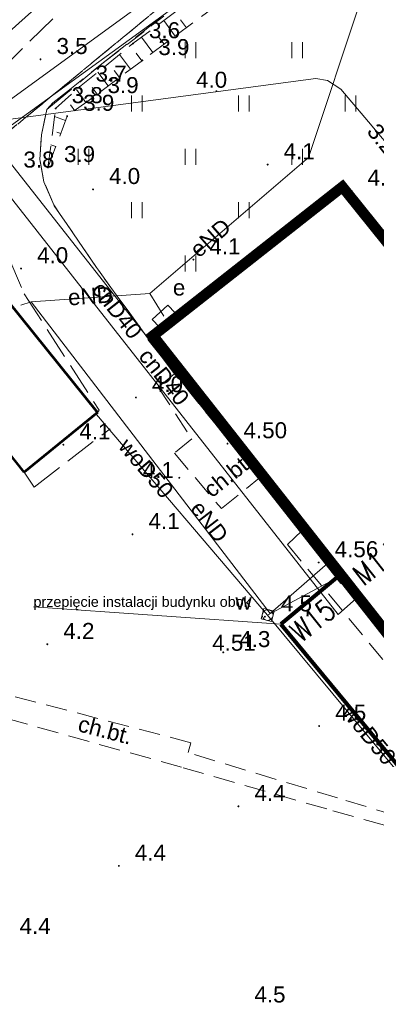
# Model space of a CAD drawing. Extents: x 5474185 to 5474933, y 5916077 to 5916824.
# Tile 133 of 256: x 5474562 to 5474579, y 5916289 to 5916335. Entities that reach past the tile are written whole.
import ezdxf
from ezdxf.enums import TextEntityAlignment as Align

# ---------------------------------------------------------------- set-up
doc = ezdxf.new("R2010")
doc.units = 0
for name, pattern in [('PRZER1-1', [1, 0.5, -0.5]), ('PRZER2-1', [1.5, 1, -0.5]), ('PRZER3-1', [2, 1.5, -0.5])]:
    doc.linetypes.add(name, pattern=pattern)
for name, color, linetype, lineweight in [('GESBZO', 253, 'CONTINUOUS', 50), ('GESKKL', 253, 'CONTINUOUS', 18), ('GESUZY', 253, 'CONTINUOUS', 18), ('GSLKOG', 253, 'CONTINUOUS', 35), ('GSPWPN', 253, 'CONTINUOUS', 13), ('GSPWPN_O', 253, 'CONTINUOUS', 13), ('GSPWPS', 253, 'CONTINUOUS', 13), ('GSPWPS_O', 253, 'CONTINUOUS', 13), ('GSSKOA', 253, 'CONTINUOUS', 18), ('GSSKOD', 253, 'CONTINUOUS', 18), ('GSSKOD_O', 253, 'CONTINUOUS', 18), ('GSSUTR', 254, 'CONTINUOUS', 18), ('GSSZSN', 254, 'CONTINUOUS', 18), ('GULCPR', 254, 'CONTINUOUS', 18), ('GULCPR_O', 254, 'CONTINUOUS', 18), ('GULEPR', 254, 'CONTINUOUS', 18), ('GULEPR_O', 254, 'CONTINUOUS', 18), ('GULGPR', 254, 'CONTINUOUS', 18), ('GULWPR', 7, 'CONTINUOUS', 18), ('GULWPR_O', 254, 'CONTINUOUS', 18), ('GUPESE', 254, 'CONTINUOUS', 18), ('GUPESE_O', 254, 'CONTINUOUS', 18), ('GUPIKP', 253, 'CONTINUOUS', 18), ('GUPIWZ', 253, 'CONTINUOUS', 18), ('GUPIWZ_O', 253, 'CONTINUOUS', 18), ('GUPPRZ_O', 40, 'CONTINUOUS', 18), ('IS HP zasięg', 251, 'CONTINUOUS', 20), ('IS opis', 7, 'CONTINUOUS', 20), ('IS w', 4, 'CONTINUOUS', 60)]:
    doc.layers.add(name, color=color, linetype=linetype, lineweight=lineweight)
doc.layers.add('I-SCIANA', color=12, linetype='CONTINUOUS')
doc.layers.add('w_Opis_PZ_2', color=7, linetype='CONTINUOUS')
doc.styles.add('Arial', font='arial.ttf')
doc.styles.add('GENERATED_STYLE_1', font='arial.ttf')
doc.styles.get("Standard").update_dxf_attribs({"font": 'simplex.shx'})

msp = doc.modelspace()

# ---------------------------------------------------------------- hatches: boundary and pattern name
at = {"layer": 'GSPWPN'}
for points in [[(5474567.32, 5916334.215), (5474567.308353, 5916334.216533), (5474567.2975, 5916334.221029), (5474567.28818, 5916334.22818), (5474567.281029, 5916334.2375), (5474567.276533, 5916334.248353), (5474567.275, 5916334.26), (5474567.276533, 5916334.271647), (5474567.281029, 5916334.2825), (5474567.28818, 5916334.29182), (5474567.2975, 5916334.298971), (5474567.308353, 5916334.303467), (5474567.32, 5916334.305), (5474567.331647, 5916334.303467), (5474567.3425, 5916334.298971), (5474567.35182, 5916334.29182), (5474567.358971, 5916334.2825), (5474567.363467, 5916334.271647), (5474567.365, 5916334.26), (5474567.363467, 5916334.248353), (5474567.358971, 5916334.2375), (5474567.35182, 5916334.22818), (5474567.3425, 5916334.221029), (5474567.331647, 5916334.216533)], [(5474562.99, 5916333.475), (5474562.978353, 5916333.476533), (5474562.9675, 5916333.481029), (5474562.95818, 5916333.48818), (5474562.951029, 5916333.4975), (5474562.946533, 5916333.508353), (5474562.945, 5916333.52), (5474562.946533, 5916333.531647), (5474562.951029, 5916333.5425), (5474562.95818, 5916333.55182), (5474562.9675, 5916333.558971), (5474562.978353, 5916333.563467), (5474562.99, 5916333.565), (5474563.001647, 5916333.563467), (5474563.0125, 5916333.558971), (5474563.02182, 5916333.55182), (5474563.028971, 5916333.5425), (5474563.033467, 5916333.531647), (5474563.035, 5916333.52), (5474563.033467, 5916333.508353), (5474563.028971, 5916333.4975), (5474563.02182, 5916333.48818), (5474563.0125, 5916333.481029), (5474563.001647, 5916333.476533)], [(5474567.76, 5916333.425), (5474567.748353, 5916333.426533), (5474567.7375, 5916333.431029), (5474567.72818, 5916333.43818), (5474567.721029, 5916333.4475), (5474567.716533, 5916333.458353), (5474567.715, 5916333.47), (5474567.716533, 5916333.481647), (5474567.721029, 5916333.4925), (5474567.72818, 5916333.50182), (5474567.7375, 5916333.508971), (5474567.748353, 5916333.513467), (5474567.76, 5916333.515), (5474567.771647, 5916333.513467), (5474567.7825, 5916333.508971), (5474567.79182, 5916333.50182), (5474567.798971, 5916333.4925), (5474567.803467, 5916333.481647), (5474567.805, 5916333.47), (5474567.803467, 5916333.458353), (5474567.798971, 5916333.4475), (5474567.79182, 5916333.43818), (5474567.7825, 5916333.431029), (5474567.771647, 5916333.426533)], [(5474564.82, 5916332.185), (5474564.808353, 5916332.186533), (5474564.7975, 5916332.191029), (5474564.78818, 5916332.19818), (5474564.781029, 5916332.2075), (5474564.776533, 5916332.218353), (5474564.775, 5916332.23), (5474564.776533, 5916332.241647), (5474564.781029, 5916332.2525), (5474564.78818, 5916332.26182), (5474564.7975, 5916332.268971), (5474564.808353, 5916332.273467), (5474564.82, 5916332.275), (5474564.831647, 5916332.273467), (5474564.8425, 5916332.268971), (5474564.85182, 5916332.26182), (5474564.858971, 5916332.2525), (5474564.863467, 5916332.241647), (5474564.865, 5916332.23), (5474564.863467, 5916332.218353), (5474564.858971, 5916332.2075), (5474564.85182, 5916332.19818), (5474564.8425, 5916332.191029), (5474564.831647, 5916332.186533)], [(5474571.23, 5916331.985), (5474571.218353, 5916331.986533), (5474571.2075, 5916331.991029), (5474571.19818, 5916331.99818), (5474571.191029, 5916332.0075), (5474571.186533, 5916332.018353), (5474571.185, 5916332.03), (5474571.186533, 5916332.041647), (5474571.191029, 5916332.0525), (5474571.19818, 5916332.06182), (5474571.2075, 5916332.068971), (5474571.218353, 5916332.073467), (5474571.23, 5916332.075), (5474571.241647, 5916332.073467), (5474571.2525, 5916332.068971), (5474571.26182, 5916332.06182), (5474571.268971, 5916332.0525), (5474571.273467, 5916332.041647), (5474571.275, 5916332.03), (5474571.273467, 5916332.018353), (5474571.268971, 5916332.0075), (5474571.26182, 5916331.99818), (5474571.2525, 5916331.991029), (5474571.241647, 5916331.986533)], [(5474565.38, 5916331.645), (5474565.368353, 5916331.646533), (5474565.3575, 5916331.651029), (5474565.34818, 5916331.65818), (5474565.341029, 5916331.6675), (5474565.336533, 5916331.678353), (5474565.335, 5916331.69), (5474565.336533, 5916331.701647), (5474565.341029, 5916331.7125), (5474565.34818, 5916331.72182), (5474565.3575, 5916331.728971), (5474565.368353, 5916331.733467), (5474565.38, 5916331.735), (5474565.391647, 5916331.733467), (5474565.4025, 5916331.728971), (5474565.41182, 5916331.72182), (5474565.418971, 5916331.7125), (5474565.423467, 5916331.701647), (5474565.425, 5916331.69), (5474565.423467, 5916331.678353), (5474565.418971, 5916331.6675), (5474565.41182, 5916331.65818), (5474565.4025, 5916331.651029), (5474565.391647, 5916331.646533)], [(5474563.7, 5916331.175), (5474563.688353, 5916331.176533), (5474563.6775, 5916331.181029), (5474563.66818, 5916331.18818), (5474563.661029, 5916331.1975), (5474563.656533, 5916331.208353), (5474563.655, 5916331.22), (5474563.656533, 5916331.231647), (5474563.661029, 5916331.2425), (5474563.66818, 5916331.25182), (5474563.6775, 5916331.258971), (5474563.688353, 5916331.263467), (5474563.7, 5916331.265), (5474563.711647, 5916331.263467), (5474563.7225, 5916331.258971), (5474563.73182, 5916331.25182), (5474563.738971, 5916331.2425), (5474563.743467, 5916331.231647), (5474563.745, 5916331.22), (5474563.743467, 5916331.208353), (5474563.738971, 5916331.1975), (5474563.73182, 5916331.18818), (5474563.7225, 5916331.181029), (5474563.711647, 5916331.176533)], [(5474564.24, 5916330.815), (5474564.228353, 5916330.816533), (5474564.2175, 5916330.821029), (5474564.20818, 5916330.82818), (5474564.201029, 5916330.8375), (5474564.196533, 5916330.848353), (5474564.195, 5916330.86), (5474564.196533, 5916330.871647), (5474564.201029, 5916330.8825), (5474564.20818, 5916330.89182), (5474564.2175, 5916330.898971), (5474564.228353, 5916330.903467), (5474564.24, 5916330.905), (5474564.251647, 5916330.903467), (5474564.2625, 5916330.898971), (5474564.27182, 5916330.89182), (5474564.278971, 5916330.8825), (5474564.283467, 5916330.871647), (5474564.285, 5916330.86), (5474564.283467, 5916330.848353), (5474564.278971, 5916330.8375), (5474564.27182, 5916330.82818), (5474564.2625, 5916330.821029), (5474564.251647, 5916330.816533)], [(5474563.34, 5916328.415), (5474563.328353, 5916328.416533), (5474563.3175, 5916328.421029), (5474563.30818, 5916328.42818), (5474563.301029, 5916328.4375), (5474563.296533, 5916328.448353), (5474563.295, 5916328.46), (5474563.296533, 5916328.471647), (5474563.301029, 5916328.4825), (5474563.30818, 5916328.49182), (5474563.3175, 5916328.498971), (5474563.328353, 5916328.503467), (5474563.34, 5916328.505), (5474563.351647, 5916328.503467), (5474563.3625, 5916328.498971), (5474563.37182, 5916328.49182), (5474563.378971, 5916328.4825), (5474563.383467, 5916328.471647), (5474563.385, 5916328.46), (5474563.383467, 5916328.448353), (5474563.378971, 5916328.4375), (5474563.37182, 5916328.42818), (5474563.3625, 5916328.421029), (5474563.351647, 5916328.416533)], [(5474573.63, 5916328.545), (5474573.618353, 5916328.546533), (5474573.6075, 5916328.551029), (5474573.59818, 5916328.55818), (5474573.591029, 5916328.5675), (5474573.586533, 5916328.578353), (5474573.585, 5916328.59), (5474573.586533, 5916328.601647), (5474573.591029, 5916328.6125), (5474573.59818, 5916328.62182), (5474573.6075, 5916328.628971), (5474573.618353, 5916328.633467), (5474573.63, 5916328.635), (5474573.641647, 5916328.633467), (5474573.6525, 5916328.628971), (5474573.66182, 5916328.62182), (5474573.668971, 5916328.6125), (5474573.673467, 5916328.601647), (5474573.675, 5916328.59), (5474573.673467, 5916328.578353), (5474573.668971, 5916328.5675), (5474573.66182, 5916328.55818), (5474573.6525, 5916328.551029), (5474573.641647, 5916328.546533)], [(5474565.45, 5916327.385), (5474565.438353, 5916327.386533), (5474565.4275, 5916327.391029), (5474565.41818, 5916327.39818), (5474565.411029, 5916327.4075), (5474565.406533, 5916327.418353), (5474565.405, 5916327.43), (5474565.406533, 5916327.441647), (5474565.411029, 5916327.4525), (5474565.41818, 5916327.46182), (5474565.4275, 5916327.468971), (5474565.438353, 5916327.473467), (5474565.45, 5916327.475), (5474565.461647, 5916327.473467), (5474565.4725, 5916327.468971), (5474565.48182, 5916327.46182), (5474565.488971, 5916327.4525), (5474565.493467, 5916327.441647), (5474565.495, 5916327.43), (5474565.493467, 5916327.418353), (5474565.488971, 5916327.4075), (5474565.48182, 5916327.39818), (5474565.4725, 5916327.391029), (5474565.461647, 5916327.386533)], [(5474577.56, 5916327.315), (5474577.548353, 5916327.316533), (5474577.5375, 5916327.321029), (5474577.52818, 5916327.32818), (5474577.521029, 5916327.3375), (5474577.516533, 5916327.348353), (5474577.515, 5916327.36), (5474577.516533, 5916327.371647), (5474577.521029, 5916327.3825), (5474577.52818, 5916327.39182), (5474577.5375, 5916327.398971), (5474577.548353, 5916327.403467), (5474577.56, 5916327.405), (5474577.571647, 5916327.403467), (5474577.5825, 5916327.398971), (5474577.59182, 5916327.39182), (5474577.598971, 5916327.3825), (5474577.603467, 5916327.371647), (5474577.605, 5916327.36), (5474577.603467, 5916327.348353), (5474577.598971, 5916327.3375), (5474577.59182, 5916327.32818), (5474577.5825, 5916327.321029), (5474577.571647, 5916327.316533)], [(5474570.15, 5916324.095), (5474570.138353, 5916324.096533), (5474570.1275, 5916324.101029), (5474570.11818, 5916324.10818), (5474570.111029, 5916324.1175), (5474570.106533, 5916324.128353), (5474570.105, 5916324.14), (5474570.106533, 5916324.151647), (5474570.111029, 5916324.1625), (5474570.11818, 5916324.17182), (5474570.1275, 5916324.178971), (5474570.138353, 5916324.183467), (5474570.15, 5916324.185), (5474570.161647, 5916324.183467), (5474570.1725, 5916324.178971), (5474570.18182, 5916324.17182), (5474570.188971, 5916324.1625), (5474570.193467, 5916324.151647), (5474570.195, 5916324.14), (5474570.193467, 5916324.128353), (5474570.188971, 5916324.1175), (5474570.18182, 5916324.10818), (5474570.1725, 5916324.101029), (5474570.161647, 5916324.096533)], [(5474562.08, 5916323.675), (5474562.068353, 5916323.676533), (5474562.0575, 5916323.681029), (5474562.04818, 5916323.68818), (5474562.041029, 5916323.6975), (5474562.036533, 5916323.708353), (5474562.035, 5916323.72), (5474562.036533, 5916323.731647), (5474562.041029, 5916323.7425), (5474562.04818, 5916323.75182), (5474562.0575, 5916323.758971), (5474562.068353, 5916323.763467), (5474562.08, 5916323.765), (5474562.091647, 5916323.763467), (5474562.1025, 5916323.758971), (5474562.11182, 5916323.75182), (5474562.118971, 5916323.7425), (5474562.123467, 5916323.731647), (5474562.125, 5916323.72), (5474562.123467, 5916323.708353), (5474562.118971, 5916323.6975), (5474562.11182, 5916323.68818), (5474562.1025, 5916323.681029), (5474562.091647, 5916323.676533)], [(5474567.46, 5916317.635), (5474567.448353, 5916317.636533), (5474567.4375, 5916317.641029), (5474567.42818, 5916317.64818), (5474567.421029, 5916317.6575), (5474567.416533, 5916317.668353), (5474567.415, 5916317.68), (5474567.416533, 5916317.691647), (5474567.421029, 5916317.7025), (5474567.42818, 5916317.71182), (5474567.4375, 5916317.718971), (5474567.448353, 5916317.723467), (5474567.46, 5916317.725), (5474567.471647, 5916317.723467), (5474567.4825, 5916317.718971), (5474567.49182, 5916317.71182), (5474567.498971, 5916317.7025), (5474567.503467, 5916317.691647), (5474567.505, 5916317.68), (5474567.503467, 5916317.668353), (5474567.498971, 5916317.6575), (5474567.49182, 5916317.64818), (5474567.4825, 5916317.641029), (5474567.471647, 5916317.636533)], [(5474564.06, 5916315.425), (5474564.048353, 5916315.426533), (5474564.0375, 5916315.431029), (5474564.02818, 5916315.43818), (5474564.021029, 5916315.4475), (5474564.016533, 5916315.458353), (5474564.015, 5916315.47), (5474564.016533, 5916315.481647), (5474564.021029, 5916315.4925), (5474564.02818, 5916315.50182), (5474564.0375, 5916315.508971), (5474564.048353, 5916315.513467), (5474564.06, 5916315.515), (5474564.071647, 5916315.513467), (5474564.0825, 5916315.508971), (5474564.09182, 5916315.50182), (5474564.098971, 5916315.4925), (5474564.103467, 5916315.481647), (5474564.105, 5916315.47), (5474564.103467, 5916315.458353), (5474564.098971, 5916315.4475), (5474564.09182, 5916315.43818), (5474564.0825, 5916315.431029), (5474564.071647, 5916315.426533)], [(5474569.49, 5916313.875), (5474569.478353, 5916313.876533), (5474569.4675, 5916313.881029), (5474569.45818, 5916313.88818), (5474569.451029, 5916313.8975), (5474569.446533, 5916313.908353), (5474569.445, 5916313.92), (5474569.446533, 5916313.931647), (5474569.451029, 5916313.9425), (5474569.45818, 5916313.95182), (5474569.4675, 5916313.958971), (5474569.478353, 5916313.963467), (5474569.49, 5916313.965), (5474569.501647, 5916313.963467), (5474569.5125, 5916313.958971), (5474569.52182, 5916313.95182), (5474569.528971, 5916313.9425), (5474569.533467, 5916313.931647), (5474569.535, 5916313.92), (5474569.533467, 5916313.908353), (5474569.528971, 5916313.8975), (5474569.52182, 5916313.88818), (5474569.5125, 5916313.881029), (5474569.501647, 5916313.876533)], [(5474567.3, 5916311.225), (5474567.288353, 5916311.226533), (5474567.2775, 5916311.231029), (5474567.26818, 5916311.23818), (5474567.261029, 5916311.2475), (5474567.256533, 5916311.258353), (5474567.255, 5916311.27), (5474567.256533, 5916311.281647), (5474567.261029, 5916311.2925), (5474567.26818, 5916311.30182), (5474567.2775, 5916311.308971), (5474567.288353, 5916311.313467), (5474567.3, 5916311.315), (5474567.311647, 5916311.313467), (5474567.3225, 5916311.308971), (5474567.33182, 5916311.30182), (5474567.338971, 5916311.2925), (5474567.343467, 5916311.281647), (5474567.345, 5916311.27), (5474567.343467, 5916311.258353), (5474567.338971, 5916311.2475), (5474567.33182, 5916311.23818), (5474567.3225, 5916311.231029), (5474567.311647, 5916311.226533)], [(5474573.5, 5916307.365), (5474573.488353, 5916307.366533), (5474573.4775, 5916307.371029), (5474573.46818, 5916307.37818), (5474573.461029, 5916307.3875), (5474573.456533, 5916307.398353), (5474573.455, 5916307.41), (5474573.456533, 5916307.421647), (5474573.461029, 5916307.4325), (5474573.46818, 5916307.44182), (5474573.4775, 5916307.448971), (5474573.488353, 5916307.453467), (5474573.5, 5916307.455), (5474573.511647, 5916307.453467), (5474573.5225, 5916307.448971), (5474573.53182, 5916307.44182), (5474573.538971, 5916307.4325), (5474573.543467, 5916307.421647), (5474573.545, 5916307.41), (5474573.543467, 5916307.398353), (5474573.538971, 5916307.3875), (5474573.53182, 5916307.37818), (5474573.5225, 5916307.371029), (5474573.511647, 5916307.366533)], [(5474563.31, 5916306.075), (5474563.298353, 5916306.076533), (5474563.2875, 5916306.081029), (5474563.27818, 5916306.08818), (5474563.271029, 5916306.0975), (5474563.266533, 5916306.108353), (5474563.265, 5916306.12), (5474563.266533, 5916306.131647), (5474563.271029, 5916306.1425), (5474563.27818, 5916306.15182), (5474563.2875, 5916306.158971), (5474563.298353, 5916306.163467), (5474563.31, 5916306.165), (5474563.321647, 5916306.163467), (5474563.3325, 5916306.158971), (5474563.34182, 5916306.15182), (5474563.348971, 5916306.1425), (5474563.353467, 5916306.131647), (5474563.355, 5916306.12), (5474563.353467, 5916306.108353), (5474563.348971, 5916306.0975), (5474563.34182, 5916306.08818), (5474563.3325, 5916306.081029), (5474563.321647, 5916306.076533)], [(5474571.55, 5916305.695), (5474571.538353, 5916305.696533), (5474571.5275, 5916305.701029), (5474571.51818, 5916305.70818), (5474571.511029, 5916305.7175), (5474571.506533, 5916305.728353), (5474571.505, 5916305.74), (5474571.506533, 5916305.751647), (5474571.511029, 5916305.7625), (5474571.51818, 5916305.77182), (5474571.5275, 5916305.778971), (5474571.538353, 5916305.783467), (5474571.55, 5916305.785), (5474571.561647, 5916305.783467), (5474571.5725, 5916305.778971), (5474571.58182, 5916305.77182), (5474571.588971, 5916305.7625), (5474571.593467, 5916305.751647), (5474571.595, 5916305.74), (5474571.593467, 5916305.728353), (5474571.588971, 5916305.7175), (5474571.58182, 5916305.70818), (5474571.5725, 5916305.701029), (5474571.561647, 5916305.696533)], [(5474576.04, 5916302.245), (5474576.028353, 5916302.246533), (5474576.0175, 5916302.251029), (5474576.00818, 5916302.25818), (5474576.001029, 5916302.2675), (5474575.996533, 5916302.278353), (5474575.995, 5916302.29), (5474575.996533, 5916302.301647), (5474576.001029, 5916302.3125), (5474576.00818, 5916302.32182), (5474576.0175, 5916302.328971), (5474576.028353, 5916302.333467), (5474576.04, 5916302.335), (5474576.051647, 5916302.333467), (5474576.0625, 5916302.328971), (5474576.07182, 5916302.32182), (5474576.078971, 5916302.3125), (5474576.083467, 5916302.301647), (5474576.085, 5916302.29), (5474576.083467, 5916302.278353), (5474576.078971, 5916302.2675), (5474576.07182, 5916302.25818), (5474576.0625, 5916302.251029), (5474576.051647, 5916302.246533)], [(5474572.26, 5916298.485), (5474572.248353, 5916298.486533), (5474572.2375, 5916298.491029), (5474572.22818, 5916298.49818), (5474572.221029, 5916298.5075), (5474572.216533, 5916298.518353), (5474572.215, 5916298.53), (5474572.216533, 5916298.541647), (5474572.221029, 5916298.5525), (5474572.22818, 5916298.56182), (5474572.2375, 5916298.568971), (5474572.248353, 5916298.573467), (5474572.26, 5916298.575), (5474572.271647, 5916298.573467), (5474572.2825, 5916298.568971), (5474572.29182, 5916298.56182), (5474572.298971, 5916298.5525), (5474572.303467, 5916298.541647), (5474572.305, 5916298.53), (5474572.303467, 5916298.518353), (5474572.298971, 5916298.5075), (5474572.29182, 5916298.49818), (5474572.2825, 5916298.491029), (5474572.271647, 5916298.486533)], [(5474566.66, 5916295.695), (5474566.648353, 5916295.696533), (5474566.6375, 5916295.701029), (5474566.62818, 5916295.70818), (5474566.621029, 5916295.7175), (5474566.616533, 5916295.728353), (5474566.615, 5916295.74), (5474566.616533, 5916295.751647), (5474566.621029, 5916295.7625), (5474566.62818, 5916295.77182), (5474566.6375, 5916295.778971), (5474566.648353, 5916295.783467), (5474566.66, 5916295.785), (5474566.671647, 5916295.783467), (5474566.6825, 5916295.778971), (5474566.69182, 5916295.77182), (5474566.698971, 5916295.7625), (5474566.703467, 5916295.751647), (5474566.705, 5916295.74), (5474566.703467, 5916295.728353), (5474566.698971, 5916295.7175), (5474566.69182, 5916295.70818), (5474566.6825, 5916295.701029), (5474566.671647, 5916295.696533)]]:
    msp.add_hatch(color=256, dxfattribs=at).paths.add_polyline_path(points)
at = {"layer": 'GSPWPS'}
for points in [[(5474571.75, 5916315.475), (5474571.738353, 5916315.476533), (5474571.7275, 5916315.481029), (5474571.71818, 5916315.48818), (5474571.711029, 5916315.4975), (5474571.706533, 5916315.508353), (5474571.705, 5916315.52), (5474571.706533, 5916315.531647), (5474571.711029, 5916315.5425), (5474571.71818, 5916315.55182), (5474571.7275, 5916315.558971), (5474571.738353, 5916315.563467), (5474571.75, 5916315.565), (5474571.761647, 5916315.563467), (5474571.7725, 5916315.558971), (5474571.78182, 5916315.55182), (5474571.788971, 5916315.5425), (5474571.793467, 5916315.531647), (5474571.795, 5916315.52), (5474571.793467, 5916315.508353), (5474571.788971, 5916315.4975), (5474571.78182, 5916315.48818), (5474571.7725, 5916315.481029), (5474571.761647, 5916315.476533)], [(5474576.02, 5916309.905), (5474576.008353, 5916309.906533), (5474575.9975, 5916309.911029), (5474575.98818, 5916309.91818), (5474575.981029, 5916309.9275), (5474575.976533, 5916309.938353), (5474575.975, 5916309.95), (5474575.976533, 5916309.961647), (5474575.981029, 5916309.9725), (5474575.98818, 5916309.98182), (5474575.9975, 5916309.988971), (5474576.008353, 5916309.993467), (5474576.02, 5916309.995), (5474576.031647, 5916309.993467), (5474576.0425, 5916309.988971), (5474576.05182, 5916309.98182), (5474576.058971, 5916309.9725), (5474576.063467, 5916309.961647), (5474576.065, 5916309.95), (5474576.063467, 5916309.938353), (5474576.058971, 5916309.9275), (5474576.05182, 5916309.91818), (5474576.0425, 5916309.911029), (5474576.031647, 5916309.906533)]]:
    msp.add_hatch(color=256, dxfattribs=at).paths.add_polyline_path(points)

# ---------------------------------------------------------------- linework, layer by layer
at = {"layer": 'GESBZO', "linetype": 'Continuous', "lineweight": 53}
for p, q in [((5474568.05, 5916320.41, 10.18), (5474577.13, 5916327.55, 10.18)), ((5474577.13, 5916327.55, 10.18), (5474596.14, 5916303.81, 10.18)), ((5474557.63, 5916326.94, 10.18), (5474565.66, 5916316.97, 10.18)), ((5474587.1, 5916296.61, 10.18), (5474568.05, 5916320.41, 10.18)), ((5474562.22, 5916314.19, 10.18), (5474558.68, 5916318.61, 10.18)), ((5474565.66, 5916316.97, 10.18), (5474562.22, 5916314.19, 10.18))]:
    msp.add_line(p, q, dxfattribs=at)
at = {"layer": 'GESKKL', "linetype": 'PRZER3-1', "lineweight": 13}
msp.add_line((5474557.64, 5916326.97, 10.06), (5474570.03, 5916337.16, 10.06), dxfattribs=at)
at = {"layer": 'GESUZY', "linetype": 'PRZER1-1', "lineweight": 13}
for p, q in [((5474557.64, 5916326.97, 10.08), (5474570.03, 5916337.16, 10.08)), ((5474570.03, 5916337.16, 10.08), (5474557.64, 5916326.97, 10.08))]:
    msp.add_line(p, q, dxfattribs=at)
at = {"layer": 'GSLKOG', "linetype": 'Continuous', "lineweight": 30}
msp.add_line((5474561.52, 5916334.81, 10.18), (5474565.78, 5916338.64, 10.18), dxfattribs=at)
at = {"layer": 'GSSKOA', "linetype": 'PRZER3-1', "lineweight": 13}
for p, q in [((5474565.86, 5916333.31, 10.18), (5474570.7, 5916337.1, 10.18)), ((5474563.57, 5916335.42, 10.18), (5474560.8, 5916332.71, 10.18)), ((5474563.29, 5916331.17, 10.18), (5474565.86, 5916333.31, 10.18)), ((5474563.04, 5916329.99, 10.18), (5474563.29, 5916331.17, 10.18)), ((5474562.96, 5916328.83, 10.18), (5474563.04, 5916329.99, 10.18)), ((5474563.15, 5916327.78, 10.18), (5474562.96, 5916328.83, 10.18)), ((5474563.61, 5916326.7, 10.18), (5474563.15, 5916327.78, 10.18)), ((5474565.61, 5916323.77, 10.18), (5474563.61, 5916326.7, 10.18)), ((5474560.72, 5916326.06, 10.18), (5474562.22, 5916322.54, 10.18)), ((5474568.05, 5916320.41, 10.18), (5474565.61, 5916323.77, 10.18)), ((5474562.22, 5916322.54, 10.18), (5474565.74, 5916317.08, 10.18)), ((5474569.27, 5916318.79, 10.18), (5474568.05, 5916320.41, 10.18)), ((5474568.5, 5916318.17, 10.18), (5474569.27, 5916318.79, 10.18)), ((5474565.66, 5916316.97, 10.18), (5474562.22, 5916314.19, 10.18)), ((5474565.74, 5916317.08, 10.18), (5474565.66, 5916316.97, 10.18)), ((5474562.69, 5916313.48, 10.18), (5474566.25, 5916316.22, 10.18)), ((5474562.22, 5916314.19, 10.18), (5474562.69, 5916313.48, 10.18))]:
    msp.add_line(p, q, dxfattribs=at)
at = {"layer": 'GSSKOD', "linetype": 'PRZER2-1', "lineweight": 13}
for p, q in [((5474569.27, 5916318.79, 10.18), (5474568.5, 5916318.17, 10.18)), ((5474573.25, 5916313.91, 10.18), (5474569.27, 5916318.79, 10.18)), ((5474568.5, 5916318.17, 10.18), (5474570.08, 5916315.75, 10.18)), ((5474570.08, 5916315.75, 10.18), (5474569.26, 5916315.07, 10.18)), ((5474569.26, 5916315.07, 10.18), (5474571.46, 5916312.48, 10.18)), ((5474571.46, 5916312.48, 10.18), (5474573.25, 5916313.91, 10.18)), ((5474575.23, 5916311.44, 10.18), (5474574.56, 5916310.79, 10.18)), ((5474587.1, 5916296.61, 10.18), (5474575.23, 5916311.44, 10.18)), ((5474574.56, 5916310.79, 10.18), (5474579.38, 5916304.98, 10.18)), ((5474570.03, 5916301.51, 10.18), (5474561.73, 5916303.68, 10.18)), ((5474561.41, 5916302.64, 10.18), (5474569.67, 5916300.34, 10.18)), ((5474569.9, 5916301.05, 10.18), (5474570.03, 5916301.51, 10.18)), ((5474576.9, 5916298.92, 10.18), (5474569.9, 5916301.05, 10.18)), ((5474569.67, 5916300.34, 10.18), (5474576.69, 5916298.32, 10.18)), ((5474582.56, 5916297.22, 10.18), (5474576.9, 5916298.92, 10.18)), ((5474576.69, 5916298.32, 10.18), (5474582.42, 5916296.7, 10.18))]:
    msp.add_line(p, q, dxfattribs=at)
at = {"layer": 'GSSUTR', "linetype": 'PRZER2-1', "lineweight": 13}
for p, q in [((5474565.86, 5916333.31, 10.1), (5474568.77, 5916335.54, 10.1)), ((5474564.2, 5916331.99, 10.1), (5474565.86, 5916333.31, 10.1)), ((5474563.57, 5916331.48, 10.1), (5474564.2, 5916331.99, 10.1)), ((5474563.04, 5916329.99, 10.1), (5474563.29, 5916331.17, 10.1)), ((5474563.29, 5916331.17, 10.1), (5474563.57, 5916331.48, 10.1)), ((5474562.96, 5916328.83, 10.1), (5474563.04, 5916329.99, 10.1)), ((5474563.15, 5916327.78, 10.1), (5474562.96, 5916328.83, 10.1)), ((5474563.61, 5916326.7, 10.1), (5474563.15, 5916327.78, 10.1)), ((5474577.13, 5916327.55, 10.1), (5474568.05, 5916320.41, 10.1)), ((5474596.14, 5916303.81, 10.1), (5474577.13, 5916327.55, 10.1)), ((5474565.61, 5916323.77, 10.1), (5474563.61, 5916326.7, 10.1)), ((5474568.05, 5916320.41, 10.1), (5474565.61, 5916323.77, 10.1))]:
    msp.add_line(p, q, dxfattribs=at)
at = {"layer": 'GSSUTR', "elevation": 10.1, "flags": 128}
for points in [[(5474569.75834, 5916334.329393), (5474569.75834, 5916333.579393)], [(5474570.25834, 5916333.579393), (5474570.25834, 5916334.329393)], [(5474574.75834, 5916334.329393), (5474574.75834, 5916333.579393)], [(5474575.25834, 5916333.579393), (5474575.25834, 5916334.329393)], [(5474567.25834, 5916331.829393), (5474567.25834, 5916331.079393)], [(5474567.75834, 5916331.079393), (5474567.75834, 5916331.829393)], [(5474572.25834, 5916331.829393), (5474572.25834, 5916331.079393)], [(5474572.75834, 5916331.079393), (5474572.75834, 5916331.829393)], [(5474577.25834, 5916331.829393), (5474577.25834, 5916331.079393)], [(5474577.75834, 5916331.079393), (5474577.75834, 5916331.829393)], [(5474564.75834, 5916329.329393), (5474564.75834, 5916328.579393)], [(5474565.25834, 5916328.579393), (5474565.25834, 5916329.329393)], [(5474569.75834, 5916329.329393), (5474569.75834, 5916328.579393)], [(5474570.25834, 5916328.579393), (5474570.25834, 5916329.329393)], [(5474574.75834, 5916329.329393), (5474574.75834, 5916328.579393)], [(5474575.25834, 5916328.579393), (5474575.25834, 5916329.329393)], [(5474567.25834, 5916326.829393), (5474567.25834, 5916326.079393)], [(5474567.75834, 5916326.079393), (5474567.75834, 5916326.829393)], [(5474572.25834, 5916326.829393), (5474572.25834, 5916326.079393)], [(5474572.75834, 5916326.079393), (5474572.75834, 5916326.829393)], [(5474569.75834, 5916324.329393), (5474569.75834, 5916323.579393)], [(5474570.25834, 5916323.579393), (5474570.25834, 5916324.329393)]]:
    msp.add_lwpolyline(points, dxfattribs=at)
at = {"layer": 'GSSZSN', "linetype": 'PRZER2-1', "lineweight": 13}
for p, q in [((5474567.32, 5916334.26, 10.06), (5474571.93, 5916337.71, 10.06)), ((5474572.54, 5916337.02, 10.06), (5474567.76, 5916333.47, 10.06)), ((5474564.82, 5916332.23, 10.06), (5474567.32, 5916334.26, 10.06)), ((5474567.76, 5916333.47, 10.06), (5474565.38, 5916331.69, 10.06)), ((5474563.7, 5916331.22, 10.06), (5474564.82, 5916332.23, 10.06)), ((5474565.38, 5916331.69, 10.06), (5474564.24, 5916330.86, 10.06)), ((5474563.34, 5916328.46, 10.06), (5474563.7, 5916331.22, 10.06)), ((5474564.24, 5916330.86, 10.06), (5474563.34, 5916328.46, 10.06))]:
    msp.add_line(p, q, dxfattribs=at)
at = {"layer": 'GSSZSN', "linetype": 'Continuous', "lineweight": 18, "elevation": 10.06, "flags": 128}
for points in [[(5474569.299393, 5916334.613273), (5474568.760906, 5916335.338335)], [(5474569.8226, 5916335.001847), (5474569.552645, 5916335.365336)], [(5474568.252979, 5916333.836124), (5474567.717336, 5916334.557356)], [(5474568.776186, 5916334.224699), (5474568.507653, 5916334.586272)], [(5474567.207947, 5916333.05712), (5474566.690566, 5916333.7489)], [(5474567.729847, 5916333.447449), (5474567.463373, 5916333.803745)], [(5474566.686048, 5916332.666792), (5474566.43514, 5916333.002275)], [(5474566.164148, 5916332.276463), (5474565.6779, 5916332.926615)], [(5474565.117877, 5916331.499156), (5474564.678605, 5916332.102492)], [(5474565.642248, 5916331.886135), (5474565.406907, 5916332.200804)], [(5474564.591009, 5916331.115559), (5474564.391486, 5916331.389603)], [(5474564.16362, 5916330.656319), (5474563.651525, 5916330.848355)], [(5474563.934787, 5916330.046097), (5474563.749879, 5916330.115438)], [(5474563.705953, 5916329.435875), (5474563.478418, 5916329.521201)], [(5474563.47712, 5916328.825653), (5474563.434492, 5916328.841639)]]:
    msp.add_lwpolyline(points, dxfattribs=at)
at = {"layer": 'GULCPR', "linetype": 'Continuous', "lineweight": 13}
for p, q in [((5474559.7, 5916330.27, 10.14), (5474577.09, 5916342.93, 10.14)), ((5474560.3, 5916329.47, 10.14), (5474578.52, 5916342.73, 10.14)), ((5474560.39, 5916330.17, 10.14), (5474577.06, 5916308.97, 10.14)), ((5474559.61, 5916329.56, 10.14), (5474576.93, 5916307.51, 10.14)), ((5474577.06, 5916308.97, 10.14), (5474577.12, 5916309.03, 10.14)), ((5474576.93, 5916307.51, 10.14), (5474577.79, 5916308.28, 10.14))]:
    msp.add_line(p, q, dxfattribs=at)
at = {"layer": 'GULEPR', "linetype": 'Continuous', "lineweight": 13}
for p, q in [((5474575.54, 5916328.92, 10.14), (5474579.74, 5916341.58, 10.14)), ((5474568.11, 5916322.55, 10.14), (5474575.54, 5916328.92, 10.14)), ((5474573.75, 5916307.56, 10.14), (5474562.55, 5916322.16, 10.14)), ((5474576.45, 5916309.92, 10.14), (5474573.75, 5916307.56, 10.14))]:
    msp.add_line(p, q, dxfattribs=at)
at = {"layer": 'GULEPR', "linetype": 'Continuous', "lineweight": 18, "elevation": 10.14, "flags": 128}
for points in [[(5474562.55, 5916322.16), (5474568.11, 5916322.55)], [(5474568.11, 5916322.55), (5474568.76, 5916321.49)], [(5474562.07, 5916322), (5474562.55, 5916322.16)]]:
    msp.add_lwpolyline(points, dxfattribs=at)
at = {"layer": 'GULGPR', "linetype": 'Continuous', "lineweight": 13}
for p, q in [((5474575.89, 5916332.62, 10.14), (5474559, 5916330.37, 10.14)), ((5474576.44, 5916332.53, 10.14), (5474575.89, 5916332.62, 10.14)), ((5474577.05, 5916332.12, 10.14), (5474576.44, 5916332.53, 10.14)), ((5474578.35, 5916330.6, 10.14), (5474577.05, 5916332.12, 10.14)), ((5474588.11, 5916318.87, 10.14), (5474578.35, 5916330.6, 10.14))]:
    msp.add_line(p, q, dxfattribs=at)
at = {"layer": 'GULWPR', "linetype": 'Continuous', "lineweight": 13}
msp.add_line((5474573.63, 5916307.49, 10.14), (5474583, 5916296.17, 10.14), dxfattribs=at)
at = {"layer": 'GULWPR', "linetype": 'Continuous', "lineweight": 18, "elevation": 10.14, "flags": 128}
for points in [[(5474565.62, 5916316.89), (5474573.63, 5916307.49)], [(5474573.63, 5916307.49), (5474576.96, 5916309.28)]]:
    msp.add_lwpolyline(points, dxfattribs=at)
at = {"layer": 'GUPESE'}
msp.add_3dface([(5474568.559591, 5916320.968142, 10.16), (5474568.222268, 5916321.337213, 10.16), (5474568.960409, 5916322.011858, 10.16), (5474569.297732, 5916321.642787, 10.16)], dxfattribs=at)
at = {"layer": 'GUPIKP', "elevation": 10.16, "flags": 128}
msp.add_lwpolyline([(5474573.63, 5916307.74), (5474573.694705, 5916307.731481), (5474573.755, 5916307.706506), (5474573.806777, 5916307.666777), (5474573.846506, 5916307.615), (5474573.871481, 5916307.554705), (5474573.88, 5916307.49), (5474573.871481, 5916307.425295), (5474573.846506, 5916307.365), (5474573.806777, 5916307.313223), (5474573.755, 5916307.273494), (5474573.694705, 5916307.248519), (5474573.63, 5916307.24), (5474573.565295, 5916307.248519), (5474573.505, 5916307.273494), (5474573.453223, 5916307.313223), (5474573.413494, 5916307.365), (5474573.388519, 5916307.425295), (5474573.38, 5916307.49), (5474573.388519, 5916307.554705), (5474573.413494, 5916307.615), (5474573.453223, 5916307.666777), (5474573.505, 5916307.706506), (5474573.565295, 5916307.731481), (5474573.63, 5916307.74)], close=True, dxfattribs=at)
at = {"layer": 'GUPIWZ'}
msp.add_3dface([(5474573.326762, 5916307.308213, 10.18), (5474573.811787, 5916307.186762, 10.18), (5474573.933238, 5916307.671787, 10.18), (5474573.448213, 5916307.793238, 10.18)], dxfattribs=at)
at = {"layer": 'I-SCIANA', "const_width": 0.5, "elevation": 10.14}
msp.add_lwpolyline([(5474568.257205, 5916320.572935), (5474577.13, 5916327.55), (5474596.185617, 5916303.846672), (5474587.117387, 5916296.588278)], close=True, dxfattribs=at)
at = {"layer": 'IS HP zasięg', "lineweight": 20, "ltscale": 0.7}
msp.add_circle((5474618.317819, 5916309.855134, 10.16), 75, dxfattribs=at)
at = {"layer": 'IS opis'}
msp.add_line((5474574.24434, 5916307.061468), (5474562.66351, 5916307.872959), dxfattribs=at)
at = {"layer": 'IS w', "lineweight": 80, "ltscale": 0.7}
for p, q in [((5474576.858951, 5916309.225683, 10.14), (5474574.24434, 5916307.061468, 10.14)), ((5474574.24434, 5916307.061468, 10.14), (5474586.795585, 5916291.89817, 10.14))]:
    msp.add_line(p, q, dxfattribs=at)

# ---------------------------------------------------------------- texts
at = {"layer": 'GSPWPN_O', "linetype": 'Continuous', "lineweight": 0, "style": 'Arial'}
for s, p in [('3.6', (5474568.07, 5916334.51, 10.8)), ('3.5', (5474563.74, 5916333.77, 10.8)), ('3.9', (5474568.51, 5916333.72, 10.8)), ('3.7', (5474565.57, 5916332.48, 10.8)), ('4.0', (5474570.27461, 5916332.190243, 10.8)), ('3.9', (5474566.13, 5916331.94, 10.8)), ('3.8', (5474564.45, 5916331.47, 10.8)), ('3.9', (5474564.99, 5916331.11, 10.8)), ('3.9', (5474564.09, 5916328.71, 10.8)), ('4.1', (5474574.38, 5916328.84, 10.8)), ('3.8', (5474562.19, 5916328.45, 10.8)), ('4.0', (5474566.2, 5916327.68, 10.8)), ('4.1', (5474578.31, 5916327.61, 10.8)), ('4.1', (5474570.9, 5916324.39, 10.8)), ('4.0', (5474562.83, 5916323.97, 10.8)), ('4.0', (5474568.21, 5916317.93, 10.8)), ('4.1', (5474564.81, 5916315.72, 10.8)), ('4.1', (5474567.781521, 5916313.905014, 10.8)), ('4.1', (5474568.05, 5916311.52, 10.8)), ('4.5', (5474574.25, 5916307.66, 10.8)), ('4.2', (5474564.06, 5916306.37, 10.8)), ('4.3', (5474572.3, 5916305.99, 10.8)), ('4.5', (5474576.79, 5916302.54, 10.8)), ('4.4', (5474573.01, 5916298.78, 10.8)), ('4.4', (5474567.41, 5916295.99, 10.8)), ('4.4', (5474562.01, 5916292.55, 10.8)), ('4.5', (5474573.01, 5916289.34, 10.8))]:
    msp.add_text(s, height=0.75, dxfattribs=at).set_placement(p)
at = {"layer": 'GSPWPS_O', "linetype": 'Continuous', "lineweight": 0, "style": 'Arial'}
for s, p in [('4.50', (5474572.5, 5916315.77, 10.8)), ('4.56', (5474576.77, 5916310.2, 10.8))]:
    msp.add_text(s, height=0.75, dxfattribs=at).set_placement(p)
at = {"layer": 'GSSKOD_O', "linetype": 'Continuous', "lineweight": 0, "style": 'Arial'}
for rotation, p in [(38.620748, (5474572.015071, 5916313.750311, 10.8)), (345.34822, (5474565.930766, 5916301.735011, 10.8))]:
    msp.add_text('ch.bt.', height=0.75, rotation=rotation, dxfattribs=at).set_placement(p, align=Align.CENTER)
at = {"layer": 'GULCPR_O', "linetype": 'Continuous', "lineweight": 0, "style": 'Arial'}
for rotation, p in [(308.160042, (5474566.288424, 5916321.535417, 10.8)), (308.478435, (5474568.486598, 5916318.412759, 10.8))]:
    msp.add_text('cnD40', height=0.75, rotation=rotation, dxfattribs=at).set_placement(p, align=Align.CENTER)
at = {"layer": 'GULEPR_O', "linetype": 'Continuous', "lineweight": 0, "style": 'Arial'}
for rotation, p in [(41.054809, (5474571.193846, 5916324.873937, 10.8)), (4.012371, (5474565.350535, 5916322.062241, 10.8)), (307.492132, (5474570.609074, 5916311.637884, 10.8))]:
    msp.add_text('eND', height=0.75, rotation=rotation, dxfattribs=at).set_placement(p, align=Align.CENTER)
at = {"layer": 'GULWPR_O', "linetype": 'Continuous', "lineweight": 0, "style": 'Arial'}
for rotation, p in [(310.430807, (5474567.65287, 5916314.123586, 10.8)), (309.599532, (5474578.089755, 5916301.643673, 10.8))]:
    msp.add_text('woD50', height=0.75, rotation=rotation, dxfattribs=at).set_placement(p, align=Align.CENTER)
at = {"layer": 'GUPESE_O', "linetype": 'Continuous', "lineweight": 0, "style": 'Arial'}
msp.add_text('e', height=0.75, dxfattribs=at).set_placement((5474569.773108, 5916322.457357, 10.8), align=Align.RIGHT)
at = {"layer": 'GUPIWZ_O', "linetype": 'Continuous', "lineweight": 0, "style": 'Arial'}
msp.add_text('w', height=0.75, dxfattribs=at).set_placement((5474572.88, 5916307.74, 10.8), align=Align.RIGHT)
at = {"layer": 'GUPPRZ_O', "linetype": 'Continuous', "lineweight": 0, "style": 'Arial'}
msp.add_text('3.25', height=0.75, rotation=309.000326, dxfattribs=at).set_placement((5474578.238181, 5916330.127241, 10.8))
msp.add_text('4.51', height=0.75, dxfattribs=at).set_placement((5474571.032514, 5916305.815263, 10.8))
at = {"layer": 'IS opis', "style": 'GENERATED_STYLE_1'}
msp.add_text('przepięcie instalacji budynku obok', height=0.48, rotation=0.001166, dxfattribs=at).set_placement((5474562.66351, 5916307.872959))
at = {"layer": 'w_Opis_PZ_2', "width": 0.8}
for s, p in [('M1,M2', (5474580.758891, 5916310.908994, 9.48)), ('W15', (5474576.910107, 5916307.524564, 10.14))]:
    msp.add_text(s, height=1, rotation=38.4037928, dxfattribs=at).set_placement(p, align=Align.RIGHT)

doc.saveas('drawing.dxf')
